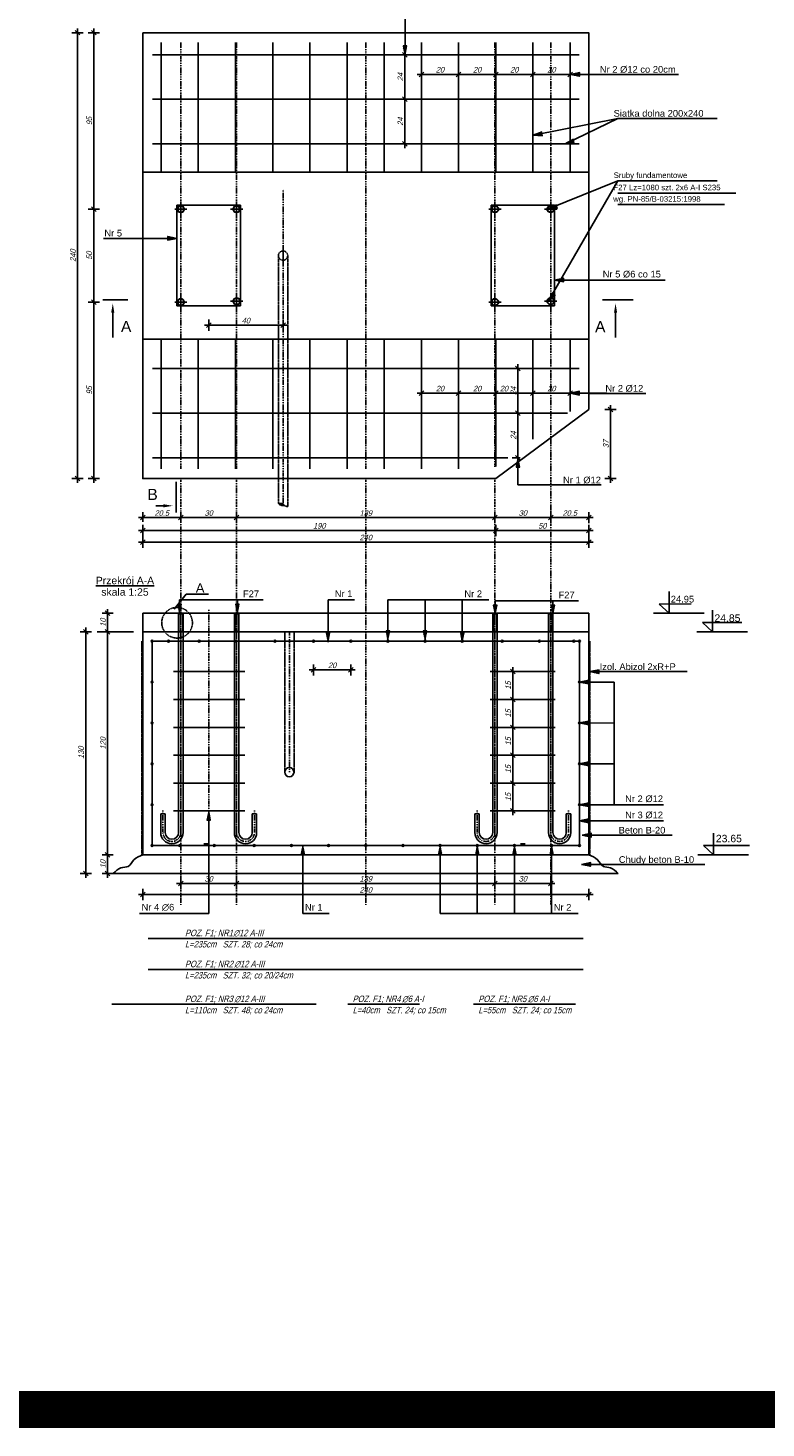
# Model space of a CAD drawing. Extents: x -2911 to 10058, y -5912 to -1002.
# Tile 15 of 43: x 7672 to 8069, y -5044 to -4290. Entities that reach past the tile are written whole.
import ezdxf
from ezdxf.enums import TextEntityAlignment as Align

# ---------------------------------------------------------------- set-up
doc = ezdxf.new("R2010")
doc.units = 0
doc.header["$LTSCALE"] = 1.125
for name, pattern in [('DASHDOT', [1, 0.5, -0.25, 0, -0.25]), ('DASHDOTX2', [2, 1, -0.5, 0, -0.5]), ('DASHED2', [0.375, 0.25, -0.125]), ('MP', [0.25, 0.15, -0.1])]:
    doc.linetypes.add(name, pattern=pattern)
doc.layers.get('0').update_dxf_attribs({"linetype": 'CONTINUOUS'})
doc.layers.get('DEFPOINTS').update_dxf_attribs({"linetype": 'CONTINUOUS'})
doc.layers.add('--GT_Teksty średnie', color=152, linetype='CONTINUOUS', lineweight=15)
doc.layers.add('wymiary', color=1, linetype='CONTINUOUS', lineweight=20)
for name, color, linetype in [('--TW_Wymiary', 1, 'CONTINUOUS'), ('_CZERWONA', 1, 'CONTINUOUS'), ('_ELSTALOWY', 2, 'CONTINUOUS'), ('_OPIS', 7, 'CONTINUOUS'), ('_OSIE', 1, 'DASHDOT'), ('_PRZERYWMALA', 12, 'DASHED2'), ('BZ_LPM', 1, 'MP'), ('BZ_PRETW', 3, 'CONTINUOUS'), ('BZ_TXS', 7, 'CONTINUOUS'), ('BZ_WYM', 1, 'CONTINUOUS'), ('cienka', 5, 'CONTINUOUS'), ('GRUBA', 6, 'CONTINUOUS'), ('OPIS', 5, 'CONTINUOUS'), ('osie', 5, 'DASHDOTX2'), ('Zarys', 7, 'CONTINUOUS')]:
    doc.layers.add(name, color=color, linetype=linetype)
doc.styles.add('BIKTC', font='arial.ttf', dxfattribs={"width": 0.8, "oblique": 15})
doc.styles.add('BIKWYM', font='arial.ttf', dxfattribs={"width": 0.8, "oblique": 15})
doc.styles.get("Standard").update_dxf_attribs({"font": 'arial.ttf'})
doc.dimstyles.new('BZ_KR_20', dxfattribs={"dimscale": 0.2, "dimtxt": 15, "dimasz": 1, "dimexe": 15, "dimexo": 0, "dimgap": 0, "dimtad": 0, "dimdec": 1, "dimrnd": 0.5, "dimzin": 9, "dimdsep": 46, "dimtxsty": 'BIKWYM', "dimblk": 'WYM-KR', "dimcen": 0, "dimdle": 20, "dimclrd": 256, "dimclre": 256, "dimclrt": 256, "dimadec": 0, "dimazin": 0, "dimtfac": 0.033333, "dimtdec": 1, "dimtmove": 0, "dimatfit": 3, "dimldrblk": 'WYM-KR', "dimfxl": 15, "dimfxlon": 1, "dimtvp": 0.8, "dimtolj": 1, "dimarcsym": 0})

# ---------------------------------------------------------------- blocks, each defined once
blk = doc.blocks.new('WYM-KR')
at = {"linetype": 'ByBlock'}
blk.add_line((11.52, 0), (-11.52, 0), dxfattribs=at)
at = {"color": 7, "linetype": 'ByBlock'}
blk.add_line((6.24, 6.24), (-6.24, -6.24), dxfattribs=at)
blk = doc.blocks.new('*X22')
at = {"color": 0}
for p, q in [((-38, -844), (-36.1, -842)), ((-37.3, -844.2), (-35, -841.8)), ((-36.6, -844.3), (-33.9, -841.6)), ((-35.9, -844.4), (-32.9, -841.4)), ((-35.2, -844.6), (-31.8, -841.2)), ((-34.5, -844.7), (-30.7, -840.9)), ((-33.8, -844.9), (-29.7, -840.7)), ((-33.1, -845), (-28.6, -840.5)), ((-32.4, -845.2), (-27.5, -840.3)), ((-31.7, -845.3), (-27.2, -840.8)), ((-31, -845.5), (-27.2, -841.7)), ((-41.6, -843.3), (-41.4, -843.1)), ((-40.9, -843.4), (-40.3, -842.9)), ((-40.2, -843.6), (-39.3, -842.7)), ((-39.5, -843.7), (-38.2, -842.5)), ((-38.8, -843.9), (-37.1, -842.2)), ((-30.3, -845.6), (-27.2, -842.5)), ((-29.6, -845.7), (-27.2, -843.4)), ((-28.9, -845.9), (-27.2, -844.2)), ((-28.2, -846), (-27.2, -845.1)), ((-27.5, -846.2), (-27.2, -845.9))]:
    blk.add_line(p, q, dxfattribs=at)
blk = doc.blocks.new('WYM-ST')
blk.add_lwpolyline([(0, 0), (-14.7, 3), (-14.7, -3)], close=True)
at = {"rotation": 180}
blk.add_blockref('*X22', (-41.9, -843.2), dxfattribs=at)
blk = doc.blocks.new('*D1163')
at = {"layer": '--TW_Wymiary', "lineweight": -2}
for p, q in [((7710.85, -4292.9), (7704.85, -4292.9)), ((7707.85, -4293.1), (7707.85, -4387.7)), ((7710.85, -4387.9), (7704.85, -4387.9))]:
    blk.add_line(p, q, dxfattribs=at)
at = {"layer": 'DEFPOINTS', "color": 0}
for p in [(7734.14, -4292.9), (7707.85, -4387.9), (7710.85, -4387.9)]:
    blk.add_point(p, dxfattribs=at)
at = {"layer": '--TW_Wymiary', "linetype": 'ByBlock', "lineweight": -2, "xscale": 0.2, "yscale": 0.2, "zscale": 0.2}
for p, rotation in [((7707.85, -4292.9), 90), ((7707.85, -4387.9), 270)]:
    blk.add_blockref('WYM-KR', p, dxfattribs=dict(at, rotation=rotation))
at = {"layer": '--TW_Wymiary', "insert": (7705.4, -4340.4), "char_height": 3, "attachment_point": 5, "rotation": 90, "style": 'BIKWYM'}
blk.add_mtext('\\A1;95', dxfattribs=at)
blk = doc.blocks.new('*D1164')
at = {"layer": '--TW_Wymiary', "lineweight": -2}
for p, q in [((7710.85, -4437.9), (7704.85, -4437.9)), ((7707.85, -4438.1), (7707.85, -4532.7)), ((7710.85, -4532.9), (7704.85, -4532.9))]:
    blk.add_line(p, q, dxfattribs=at)
at = {"layer": 'DEFPOINTS', "color": 0}
for p in [(7751.34, -4437.9), (7707.85, -4532.9), (7734.14, -4532.9)]:
    blk.add_point(p, dxfattribs=at)
at = {"layer": '--TW_Wymiary', "linetype": 'ByBlock', "lineweight": -2, "xscale": 0.2, "yscale": 0.2, "zscale": 0.2}
for p, rotation in [((7707.85, -4437.9), 90), ((7707.85, -4532.9), 270)]:
    blk.add_blockref('WYM-KR', p, dxfattribs=dict(at, rotation=rotation))
at = {"layer": '--TW_Wymiary', "insert": (7705.4, -4485.4), "char_height": 3, "attachment_point": 5, "rotation": 90, "style": 'BIKWYM'}
blk.add_mtext('\\A1;95', dxfattribs=at)
blk = doc.blocks.new('*D1165')
at = {"layer": '--TW_Wymiary', "lineweight": -2}
for p, q in [((7702.09, -4292.9), (7696.09, -4292.9)), ((7699.09, -4532.7), (7699.09, -4293.1)), ((7702.09, -4532.9), (7696.09, -4532.9))]:
    blk.add_line(p, q, dxfattribs=at)
at = {"layer": 'DEFPOINTS', "color": 0}
for p in [(7699.09, -4292.9), (7734.14, -4292.9), (7734.14, -4532.9)]:
    blk.add_point(p, dxfattribs=at)
at = {"layer": '--TW_Wymiary', "linetype": 'ByBlock', "lineweight": -2, "xscale": 0.2, "yscale": 0.2, "zscale": 0.2}
for p, rotation in [((7699.09, -4292.9), 90), ((7699.09, -4532.9), 270)]:
    blk.add_blockref('WYM-KR', p, dxfattribs=dict(at, rotation=rotation))
at = {"layer": '--TW_Wymiary', "insert": (7696.64, -4412.9), "char_height": 3, "attachment_point": 5, "rotation": 90, "style": 'BIKWYM'}
blk.add_mtext('\\A1;240', dxfattribs=at)
blk = doc.blocks.new('*D1166')
at = {"layer": '--TW_Wymiary', "lineweight": -2}
for p, q in [((7734.14, -4556.12), (7734.14, -4550.92)), ((7754.64, -4556.12), (7754.64, -4550.92)), ((7734.34, -4553.92), (7754.44, -4553.92))]:
    blk.add_line(p, q, dxfattribs=at)
at = {"layer": 'DEFPOINTS', "color": 0}
for p in [(7734.14, -4556.12), (7754.64, -4553.92), (7754.64, -4556.12)]:
    blk.add_point(p, dxfattribs=at)
at = {"layer": '--TW_Wymiary', "linetype": 'ByBlock', "lineweight": -2, "xscale": 0.2, "yscale": 0.2, "zscale": 0.2, "rotation": 180}
blk.add_blockref('WYM-KR', (7734.14, -4553.92), dxfattribs=at)
at = {"layer": '--TW_Wymiary', "linetype": 'ByBlock', "lineweight": -2, "xscale": 0.2, "yscale": 0.2, "zscale": 0.2}
blk.add_blockref('WYM-KR', (7754.64, -4553.92), dxfattribs=at)
at = {"layer": '--TW_Wymiary', "insert": (7744.39, -4551.47), "char_height": 3, "attachment_point": 5, "style": 'BIKWYM'}
blk.add_mtext('\\A1;20.5', dxfattribs=at)
blk = doc.blocks.new('*D1167')
at = {"layer": '--TW_Wymiary', "lineweight": -2}
for p, q in [((7953.64, -4550.92), (7953.64, -4556.92)), ((7974.14, -4550.92), (7974.14, -4556.92)), ((7953.84, -4553.92), (7973.94, -4553.92))]:
    blk.add_line(p, q, dxfattribs=at)
at = {"layer": 'DEFPOINTS', "color": 0}
for p in [(7953.64, -4548.51), (7974.14, -4548.51), (7974.14, -4553.92)]:
    blk.add_point(p, dxfattribs=at)
at = {"layer": '--TW_Wymiary', "linetype": 'ByBlock', "lineweight": -2, "xscale": 0.2, "yscale": 0.2, "zscale": 0.2, "rotation": 180}
blk.add_blockref('WYM-KR', (7953.64, -4553.92), dxfattribs=at)
at = {"layer": '--TW_Wymiary', "linetype": 'ByBlock', "lineweight": -2, "xscale": 0.2, "yscale": 0.2, "zscale": 0.2}
blk.add_blockref('WYM-KR', (7974.14, -4553.92), dxfattribs=at)
at = {"layer": '--TW_Wymiary', "insert": (7963.89, -4551.47), "char_height": 3, "attachment_point": 5, "style": 'BIKWYM'}
blk.add_mtext('\\A1;20.5', dxfattribs=at)
blk = doc.blocks.new('*D1168')
at = {"layer": '--TW_Wymiary', "lineweight": -2}
for p, q in [((7734.14, -4557.83), (7734.14, -4563.83)), ((7924.16, -4557.83), (7924.16, -4563.83)), ((7734.34, -4560.83), (7923.96, -4560.83))]:
    blk.add_line(p, q, dxfattribs=at)
at = {"layer": 'DEFPOINTS', "color": 0}
for p in [(7734.14, -4532.9), (7924.16, -4532.9), (7924.16, -4560.83)]:
    blk.add_point(p, dxfattribs=at)
at = {"layer": '--TW_Wymiary', "linetype": 'ByBlock', "lineweight": -2, "xscale": 0.2, "yscale": 0.2, "zscale": 0.2, "rotation": 180}
blk.add_blockref('WYM-KR', (7734.14, -4560.83), dxfattribs=at)
at = {"layer": '--TW_Wymiary', "linetype": 'ByBlock', "lineweight": -2, "xscale": 0.2, "yscale": 0.2, "zscale": 0.2}
blk.add_blockref('WYM-KR', (7924.16, -4560.83), dxfattribs=at)
at = {"layer": '--TW_Wymiary', "insert": (7829.15, -4558.38), "char_height": 3, "attachment_point": 5, "style": 'BIKWYM'}
blk.add_mtext('\\A1;190', dxfattribs=at)
blk = doc.blocks.new('*D1169')
at = {"layer": '--TW_Wymiary', "lineweight": -2}
for p, q in [((7924.16, -4557.83), (7924.16, -4563.83)), ((7974.14, -4557.83), (7974.14, -4563.83)), ((7924.36, -4560.83), (7973.94, -4560.83))]:
    blk.add_line(p, q, dxfattribs=at)
at = {"layer": 'DEFPOINTS', "color": 0}
for p in [(7924.16, -4532.9), (7974.14, -4532.9), (7974.14, -4560.83)]:
    blk.add_point(p, dxfattribs=at)
at = {"layer": '--TW_Wymiary', "linetype": 'ByBlock', "lineweight": -2, "xscale": 0.2, "yscale": 0.2, "zscale": 0.2, "rotation": 180}
blk.add_blockref('WYM-KR', (7924.16, -4560.83), dxfattribs=at)
at = {"layer": '--TW_Wymiary', "linetype": 'ByBlock', "lineweight": -2, "xscale": 0.2, "yscale": 0.2, "zscale": 0.2}
blk.add_blockref('WYM-KR', (7974.14, -4560.83), dxfattribs=at)
at = {"layer": '--TW_Wymiary', "insert": (7949.15, -4558.38), "char_height": 3, "attachment_point": 5, "style": 'BIKWYM'}
blk.add_mtext('\\A1;50', dxfattribs=at)
blk = doc.blocks.new('*D1170')
at = {"layer": '--TW_Wymiary', "lineweight": -2}
for p, q in [((7734.14, -4564.11), (7734.14, -4570.11)), ((7974.14, -4564.11), (7974.14, -4570.11)), ((7973.94, -4567.11), (7734.34, -4567.11))]:
    blk.add_line(p, q, dxfattribs=at)
at = {"layer": 'DEFPOINTS', "color": 0}
for p in [(7734.14, -4554.62), (7974.14, -4554.62), (7734.14, -4567.11)]:
    blk.add_point(p, dxfattribs=at)
at = {"layer": '--TW_Wymiary', "linetype": 'ByBlock', "lineweight": -2, "xscale": 0.2, "yscale": 0.2, "zscale": 0.2, "rotation": 180}
blk.add_blockref('WYM-KR', (7734.14, -4567.11), dxfattribs=at)
at = {"layer": '--TW_Wymiary', "linetype": 'ByBlock', "lineweight": -2, "xscale": 0.2, "yscale": 0.2, "zscale": 0.2}
blk.add_blockref('WYM-KR', (7974.14, -4567.11), dxfattribs=at)
at = {"layer": '--TW_Wymiary', "insert": (7854.14, -4564.66), "char_height": 3, "attachment_point": 5, "style": 'BIKWYM'}
blk.add_mtext('\\A1;240', dxfattribs=at)
blk = doc.blocks.new('*D1171')
at = {"layer": '--TW_Wymiary', "lineweight": -2}
for p, q in [((7982.84, -4495.71), (7988.84, -4495.71)), ((7985.84, -4532.7), (7985.84, -4495.91)), ((7982.84, -4532.9), (7988.84, -4532.9))]:
    blk.add_line(p, q, dxfattribs=at)
at = {"layer": 'DEFPOINTS', "color": 0}
for p in [(7974.14, -4495.71), (7985.84, -4495.71), (7924.16, -4532.9)]:
    blk.add_point(p, dxfattribs=at)
at = {"layer": '--TW_Wymiary', "linetype": 'ByBlock', "lineweight": -2, "xscale": 0.2, "yscale": 0.2, "zscale": 0.2}
for p, rotation in [((7985.84, -4495.71), 90), ((7985.84, -4532.9), 270)]:
    blk.add_blockref('WYM-KR', p, dxfattribs=dict(at, rotation=rotation))
at = {"layer": '--TW_Wymiary', "insert": (7983.39, -4514.3), "char_height": 3, "attachment_point": 5, "rotation": 90, "style": 'BIKWYM'}
blk.add_mtext('\\A1;37', dxfattribs=at)
blk = doc.blocks.new('*D1173')
at = {"layer": '--TW_Wymiary', "lineweight": -2}
for p, q in [((7734.14, -4753.78), (7734.14, -4759.78)), ((7974.14, -4753.78), (7974.14, -4759.78)), ((7734.34, -4756.78), (7973.94, -4756.78))]:
    blk.add_line(p, q, dxfattribs=at)
at = {"layer": 'DEFPOINTS', "color": 0}
for p in [(7734.14, -4735.42), (7974.14, -4735.42), (7974.14, -4756.78)]:
    blk.add_point(p, dxfattribs=at)
at = {"layer": '--TW_Wymiary', "linetype": 'ByBlock', "lineweight": -2, "xscale": 0.2, "yscale": 0.2, "zscale": 0.2, "rotation": 180}
blk.add_blockref('WYM-KR', (7734.14, -4756.78), dxfattribs=at)
at = {"layer": '--TW_Wymiary', "linetype": 'ByBlock', "lineweight": -2, "xscale": 0.2, "yscale": 0.2, "zscale": 0.2}
blk.add_blockref('WYM-KR', (7974.14, -4756.78), dxfattribs=at)
at = {"layer": '--TW_Wymiary', "insert": (7854.14, -4754.33), "char_height": 3, "attachment_point": 5, "style": 'BIKWYM'}
blk.add_mtext('\\A1;240', dxfattribs=at)

msp = doc.modelspace()

# ---------------------------------------------------------------- linework, layer by layer
at = {"layer": '--GT_Teksty średnie'}
msp.add_line((8588.53, -5033.91), (7285.37, -5033.91), dxfattribs=at)
at = {"layer": '--GT_Teksty średnie', "const_width": 20}
msp.add_lwpolyline([(7285.37, -5033.91), (8588.53, -5033.91), (8588.53, -3969.07), (7285.37, -3969.07)], close=True, dxfattribs=at)
at = {"layer": '_CZERWONA', "color": 8, "linetype": 'ByBlock', "lineweight": -3}
for p, q in [((7754.64, -4384.6), (7754.64, -4391.2)), ((7784.64, -4384.6), (7784.64, -4391.2)), ((7923.64, -4384.6), (7923.64, -4391.2)), ((7953.64, -4384.6), (7953.64, -4391.2)), ((7757.94, -4387.9), (7751.34, -4387.9)), ((7787.94, -4387.9), (7781.34, -4387.9)), ((7926.94, -4387.9), (7920.34, -4387.9)), ((7956.94, -4387.9), (7950.34, -4387.9)), ((7757.94, -4437.9), (7751.34, -4437.9)), ((7754.64, -4434.6), (7754.64, -4441.2)), ((7787.97, -4437.47), (7781.37, -4437.47)), ((7784.67, -4434.17), (7784.67, -4440.77)), ((7926.94, -4437.9), (7920.34, -4437.9)), ((7923.64, -4434.6), (7923.64, -4441.2)), ((7956.97, -4437.47), (7950.37, -4437.47)), ((7953.67, -4434.17), (7953.67, -4440.77))]:
    msp.add_line(p, q, dxfattribs=at)
at = {"layer": '_ELSTALOWY', "linetype": 'ByBlock', "lineweight": 30}
for centre in [(7754.64, -4387.9), (7784.64, -4387.9), (7923.64, -4387.9), (7953.64, -4387.9), (7754.64, -4437.9), (7784.67, -4437.47), (7923.64, -4437.9), (7953.67, -4437.47)]:
    msp.add_circle(centre, 1.8, dxfattribs=at)
at = {"layer": '_OSIE', "lineweight": -3}
for p, q in [((7754.64, -4298.11), (7754.64, -4527.69)), ((7784.64, -4298.11), (7784.64, -4527.69)), ((7854.14, -4298.11), (7854.14, -4527.69)), ((7923.64, -4298.11), (7923.64, -4526.79)), ((7953.64, -4298.11), (7953.64, -4762.17)), ((7809.63, -4547.43), (7809.63, -4377.23)), ((7754.64, -4532.9), (7754.64, -4762.32)), ((7784.64, -4532.9), (7784.64, -4762.32)), ((7854.14, -4532.9), (7854.14, -4762.32)), ((7923.64, -4532.9), (7923.64, -4762.17)), ((7754.64, -4603.54), (7754.64, -4723.42)), ((7769.64, -4603.54), (7769.64, -4729.42)), ((7784.64, -4603.54), (7784.64, -4723.42)), ((7923.64, -4603.54), (7923.64, -4723.42)), ((7953.64, -4603.54), (7953.64, -4723.42)), ((7813.04, -4690.92), (7813.04, -4615.42)), ((7745.04, -4711.53), (7745.04, -4723.42)), ((7794.24, -4711.53), (7794.24, -4723.42)), ((7914.04, -4711.53), (7914.04, -4723.42)), ((7963.24, -4711.53), (7963.24, -4723.42))]:
    msp.add_line(p, q, dxfattribs=at)
for centre, start, end in [((7749.84, -4723.42), 180, 270), ((7749.84, -4723.42), 270, 0), ((7789.44, -4723.42), 180, 270), ((7789.44, -4723.42), 270, 360), ((7918.84, -4723.42), 180, 270), ((7918.84, -4723.42), 270, 0), ((7958.44, -4723.42), 180, 270), ((7958.44, -4723.42), 270, 360)]:
    msp.add_arc(centre, 4.8, start, end, dxfattribs=at)
at = {"layer": '_PRZERYWMALA', "color": 1, "lineweight": -3}
for p, q in [((7734.14, -4367.9), (7974.14, -4367.9)), ((7734.14, -4457.9), (7974.14, -4457.9))]:
    msp.add_line(p, q, dxfattribs=at)
at = {"layer": 'BZ_LPM'}
for p, q in [((7807.13, -4546.34), (7807.13, -4412.9)), ((7812.13, -4546.34), (7812.13, -4412.9)), ((7810.54, -4690.92), (7810.54, -4615.42)), ((7815.54, -4690.92), (7815.54, -4615.42)), ((7733.64, -4620.42), (7733.64, -4735.42)), ((7974.64, -4620.42), (7974.64, -4735.42))]:
    msp.add_line(p, q, dxfattribs=at)
for centre, radius in [((7809.63, -4412.9), 2.5), ((7752.63, -4610.5), 8.26)]:
    msp.add_circle(centre, radius, dxfattribs=at)
at = {"layer": 'BZ_PRETW'}
for p, q in [((7744.06, -4367.9), (7744.06, -4298.11)), ((7764.06, -4367.9), (7764.06, -4298.11)), ((7784.06, -4367.9), (7784.06, -4298.11)), ((7804.06, -4367.9), (7804.06, -4298.11)), ((7824.06, -4367.9), (7824.06, -4298.11)), ((7844.06, -4367.9), (7844.06, -4298.11)), ((7864.06, -4367.9), (7864.06, -4298.11)), ((7884.06, -4367.9), (7884.06, -4298.11)), ((7904.06, -4367.9), (7904.06, -4298.11)), ((7924.06, -4367.9), (7924.06, -4298.11)), ((7944.06, -4367.9), (7944.06, -4298.11)), ((7964.06, -4367.9), (7964.06, -4298.11)), ((7739.35, -4304.75), (7968.93, -4304.75)), ((7739.35, -4328.75), (7968.93, -4328.75)), ((7739.35, -4352.75), (7968.93, -4352.75)), ((7744.06, -4527.69), (7744.06, -4457.9)), ((7764.06, -4527.69), (7764.06, -4457.9)), ((7784.06, -4527.69), (7784.06, -4457.9)), ((7804.06, -4527.69), (7804.06, -4457.9)), ((7824.06, -4527.69), (7824.06, -4457.9)), ((7844.06, -4527.69), (7844.06, -4457.9)), ((7864.06, -4527.69), (7864.06, -4457.9)), ((7884.06, -4527.69), (7884.06, -4457.9)), ((7904.06, -4527.69), (7904.06, -4457.9)), ((7924.06, -4526.48), (7924.06, -4457.9)), ((7944.06, -4511.6), (7944.06, -4457.9)), ((7964.06, -4496.72), (7964.06, -4457.9)), ((7739.35, -4473.69), (7968.93, -4473.69)), ((7739.35, -4497.69), (7962.75, -4497.69)), ((7739.35, -4521.69), (7930.5, -4521.69)), ((7739.14, -4620.42), (7739.14, -4730.42)), ((7739.14, -4620.42), (7969.14, -4620.42)), ((7969.14, -4620.42), (7969.14, -4730.42)), ((7739.14, -4730.42), (7969.14, -4730.42)), ((7766.96, -4729.42), (7769.36, -4729.42)), ((7937.43, -4729.42), (7939.83, -4729.42)), ((7737.14, -4780.36), (7971.14, -4780.36)), ((7737.14, -4797.06), (7971.14, -4797.06)), ((7827.44, -4815.82), (7717.44, -4815.82))]:
    msp.add_line(p, q, dxfattribs=at)
for centre in [(7739.14, -4620.42), (7739.14, -4620.42), (7739.14, -4620.42), (7748.06, -4620.42), (7764.56, -4620.42), (7784.03, -4620.42), (7805.29, -4620.42), (7826.06, -4620.42), (7846.06, -4620.42), (7866.06, -4620.42), (7886.06, -4620.42), (7906.06, -4620.42), (7906.06, -4620.42), (7927.56, -4620.42), (7927.56, -4620.42), (7947.56, -4620.42), (7947.56, -4620.42), (7966.06, -4620.42), (7966.06, -4620.42), (7969.14, -4620.42), (7969.14, -4620.42), (7739.14, -4642.42), (7969.14, -4642.42), (7739.14, -4664.42), (7969.14, -4664.42), (7739.14, -4686.42), (7969.14, -4686.42), (7739.14, -4708.42), (7969.14, -4708.42), (7739.14, -4730.42), (7739.14, -4730.42), (7754.13, -4730.42), (7772.64, -4730.42), (7794.13, -4730.42), (7814.14, -4730.42), (7834.14, -4730.42), (7854.14, -4730.42), (7874.14, -4730.42), (7894.14, -4730.42), (7914.14, -4730.42), (7934.14, -4730.42), (7954.14, -4730.42), (7969.14, -4730.42)]:
    msp.add_circle(centre, 0.5, dxfattribs=at)
at = {"layer": 'BZ_WYM'}
for p, q in [((7877.98, -4304.75), (7872.16, -4304.75)), ((7877.98, -4304.75), (7872.16, -4304.75)), ((7875.16, -4305.22), (7875.16, -4304.55)), ((7875.16, -4304.95), (7875.16, -4328.55)), ((7884.06, -4315.33), (7884.06, -4312.33)), ((7903.86, -4315.33), (7884.26, -4315.33)), ((7904.06, -4315.33), (7904.06, -4312.33)), ((7904.06, -4315.33), (7904.06, -4312.33)), ((7923.86, -4315.33), (7904.26, -4315.33)), ((7924.06, -4315.33), (7924.06, -4312.33)), ((7924.06, -4315.33), (7924.06, -4312.33)), ((7943.86, -4315.33), (7924.26, -4315.33)), ((7944.06, -4317.71), (7944.06, -4312.33)), ((7944.06, -4317.71), (7944.06, -4312.33)), ((7963.86, -4315.33), (7944.26, -4315.33)), ((7964.06, -4317.71), (7964.06, -4312.33)), ((7964.06, -4317.71), (7964.06, -4312.33)), ((7983.86, -4315.33), (7964.26, -4315.33)), ((7875.16, -4328.75), (7872.16, -4328.75)), ((7877.98, -4328.75), (7872.16, -4328.75)), ((7875.16, -4328.95), (7875.16, -4352.55)), ((7875.16, -4352.75), (7872.16, -4352.75)), ((7707.85, -4388.1), (7707.85, -4437.7)), ((7769.64, -4447.33), (7769.64, -4453.33)), ((7769.84, -4450.33), (7809.43, -4450.33)), ((7809.63, -4447.33), (7809.63, -4453.33)), ((7935.99, -4473.69), (7932.99, -4473.69)), ((7935.99, -4497.49), (7935.99, -4473.89)), ((7884.06, -4486.94), (7884.06, -4483.94)), ((7903.86, -4486.94), (7884.26, -4486.94)), ((7904.06, -4486.94), (7904.06, -4483.94)), ((7904.06, -4486.94), (7904.06, -4483.94)), ((7923.86, -4486.94), (7904.26, -4486.94)), ((7924.06, -4486.94), (7924.06, -4483.94)), ((7924.06, -4486.94), (7924.06, -4483.94)), ((7943.86, -4486.94), (7924.26, -4486.94)), ((7944.06, -4489.32), (7944.06, -4483.94)), ((7944.06, -4489.32), (7944.06, -4483.94)), ((7963.86, -4486.94), (7944.26, -4486.94)), ((7964.06, -4489.32), (7964.06, -4483.94)), ((7964.06, -4489.32), (7964.06, -4483.94)), ((7983.86, -4486.94), (7964.26, -4486.94)), ((7937.18, -4497.69), (7932.99, -4497.69)), ((7937.18, -4497.69), (7932.99, -4497.69)), ((7935.99, -4521.49), (7935.99, -4497.89)), ((7937.18, -4521.69), (7932.99, -4521.69)), ((7784.64, -4550.92), (7784.64, -4556.92)), ((7784.64, -4550.92), (7784.64, -4556.92)), ((7923.64, -4550.92), (7923.64, -4556.92)), ((7923.64, -4550.92), (7923.64, -4556.92)), ((7754.84, -4553.92), (7784.44, -4553.92)), ((7784.84, -4553.92), (7923.44, -4553.92)), ((7923.84, -4553.92), (7953.44, -4553.92)), ((7718.26, -4605.42), (7712.26, -4605.42)), ((7715.26, -4605.62), (7715.26, -4615.22)), ((7706.51, -4615.42), (7700.51, -4615.42)), ((7703.51, -4615.62), (7703.51, -4745.22)), ((7718.26, -4615.42), (7712.26, -4615.42)), ((7718.26, -4615.42), (7712.26, -4615.42)), ((7715.26, -4615.62), (7715.26, -4735.22)), ((7826.06, -4632.89), (7826.06, -4638.89)), ((7846.06, -4632.89), (7846.06, -4638.89)), ((7826.26, -4635.89), (7845.86, -4635.89)), ((7933.22, -4636.79), (7930.22, -4636.79)), ((7933.22, -4651.59), (7933.22, -4636.99)), ((7933.22, -4651.79), (7930.22, -4651.79)), ((7933.22, -4651.79), (7930.22, -4651.79)), ((7933.22, -4666.59), (7933.22, -4651.99)), ((7933.22, -4666.79), (7930.22, -4666.79)), ((7933.22, -4666.79), (7930.22, -4666.79)), ((7933.22, -4681.59), (7933.22, -4666.99)), ((7933.22, -4681.79), (7930.22, -4681.79)), ((7933.22, -4681.79), (7936.22, -4681.79)), ((7933.22, -4696.59), (7933.22, -4681.99)), ((7932.9, -4696.79), (7936.22, -4696.79)), ((7932.9, -4696.79), (7936.22, -4696.79)), ((7933.22, -4711.59), (7933.22, -4696.99)), ((7932.9, -4711.79), (7936.22, -4711.79)), ((7712.26, -4735.42), (7718.26, -4735.42)), ((7712.26, -4735.42), (7718.26, -4735.42)), ((7715.26, -4735.62), (7715.26, -4745.22)), ((7706.51, -4745.42), (7700.51, -4745.42)), ((7712.26, -4745.42), (7718.26, -4745.42)), ((7734.14, -4753.78), (7734.14, -4759.78)), ((7754.64, -4753.77), (7754.64, -4747.77)), ((7784.44, -4750.77), (7754.84, -4750.77)), ((7784.64, -4750.93), (7784.64, -4747.77)), ((7784.64, -4753.77), (7784.64, -4747.77)), ((7784.84, -4750.77), (7923.44, -4750.77)), ((7923.64, -4750.93), (7923.64, -4747.77)), ((7923.64, -4753.77), (7923.64, -4747.77)), ((7953.44, -4750.77), (7923.84, -4750.77)), ((7953.64, -4753.77), (7953.64, -4747.77)), ((7974.14, -4753.78), (7974.14, -4759.78)), ((7973.94, -4756.78), (7734.34, -4756.78))]:
    msp.add_line(p, q, dxfattribs=at)
at = {"layer": 'cienka', "lineweight": -3}
for p, q in [((7718.02, -4443.58), (7718.02, -4456.89)), ((7988.54, -4443.58), (7988.54, -4456.89)), ((7747.82, -4547.56), (7741.17, -4547.56)), ((7750.99, -4603.1), (7757.5, -4595.16))]:
    msp.add_line(p, q, dxfattribs=at)
at = {"layer": 'cienka', "lineweight": -3, "ltscale": 25}
for p, q in [((7753.64, -4605.42), (7753.64, -4615.22)), ((7755.64, -4605.42), (7755.64, -4615.22)), ((7783.64, -4605.42), (7783.64, -4615.22)), ((7785.64, -4605.42), (7785.64, -4615.22)), ((7922.64, -4605.42), (7922.64, -4615.22)), ((7924.64, -4605.42), (7924.64, -4615.22)), ((7952.64, -4605.42), (7952.64, -4615.22)), ((7954.64, -4605.42), (7954.64, -4615.22))]:
    msp.add_line(p, q, dxfattribs=at)
for points, knots in [([(7812.13, -4547.9), (7811.83, -4547.89), (7810.53, -4547.67), (7809.51, -4546.3), (7807.88, -4546.2), (7807.13, -4546.34)], [17.594347, 17.594347, 17.594347, 17.594347, 24.813702, 48.389869, 69.144035, 69.144035, 69.144035, 69.144035]), ([(7810.49, -4547.38), (7809.64, -4547.48), (7808.18, -4547.32), (7807.64, -4546.69), (7807.13, -4546.34)], [35.223139, 35.223139, 35.223139, 35.223139, 45.676761, 60.427802, 60.427802, 60.427802, 60.427802]), ([(7734.14, -4735.42), (7732.42, -4735.97), (7729.2, -4737.36), (7726.94, -4742.42), (7722.24, -4741.68), (7719.56, -4744.19), (7718.27, -4745.42)], [0, 0, 0, 0, 54.204693, 101.28163, 141.167093, 183.203098, 183.203098, 183.203098, 183.203098]), ([(7974.14, -4735.42), (7975.86, -4735.97), (7979.08, -4737.36), (7981.35, -4742.42), (7986.04, -4741.68), (7988.73, -4744.19), (7990.01, -4745.42)], [0, 0, 0, 0, 54.204693, 101.28163, 141.167093, 183.203098, 183.203098, 183.203098, 183.203098])]:
    msp.add_open_spline(points, degree=3, knots=knots, dxfattribs=at)
at = {"layer": 'cienka', "lineweight": -3}
for points in [[(7718.85, -4443.58), (7718.02, -4438.58), (7717.18, -4443.58)], [(7989.37, -4443.58), (7988.54, -4438.58), (7987.7, -4443.58)], [(7745.32, -4546.73), (7750.32, -4547.56), (7745.32, -4548.39)]]:
    msp.add_solid(points, dxfattribs=at)
at = {"layer": 'GRUBA', "lineweight": -3}
for p, q in [((7712.61, -4436.75), (7726.12, -4436.75)), ((7998.06, -4436.75), (7981.56, -4436.75)), ((7752.15, -4534.73), (7752.15, -4551.23)), ((7769.46, -4595.16), (7757.5, -4595.16))]:
    msp.add_line(p, q, dxfattribs=at)
at = {"layer": 'osie', "lineweight": -3, "ltscale": 25}
msp.add_line((7809.63, -4407.92), (7809.63, -4417.88), dxfattribs=at)
at = {"layer": 'wymiary', "lineweight": -3, "ltscale": 25}
for p, q in [((7875.26, -4304.59), (7875.31, -4282.07)), ((7974.48, -4315.33), (7989.83, -4315.33)), ((7989.83, -4315.33), (8022.43, -4315.33)), ((7944.4, -4348.04), (7989.83, -4339.07)), ((7961.52, -4352.65), (7989.83, -4339.07)), ((7989.83, -4339.07), (8043.24, -4339.07)), ((7952.39, -4437.21), (7989.83, -4372.67)), ((7952.47, -4387.8), (7989.83, -4372.67)), ((7989.83, -4372.67), (8043.24, -4372.67)), ((7989.83, -4379.27), (8053.27, -4379.27)), ((7989.83, -4385.46), (8047.23, -4385.46)), ((7752.21, -4403.61), (7713, -4403.61)), ((7956.07, -4426.04), (8015.17, -4426.08)), ((7974.48, -4487.02), (7991.18, -4487.02)), ((7991.18, -4487.02), (8004.81, -4487.02)), ((7936, -4522.04), (7935.99, -4536.35)), ((7935.99, -4536.35), (7980.86, -4536.35)), ((8017.4, -4605.42), (8017.4, -4593.72)), ((7753.98, -4605.08), (7753.98, -4598.18)), ((7786.53, -4598.18), (7753.98, -4598.18)), ((7798.86, -4598.18), (7784.63, -4598.18)), ((7785.09, -4605.08), (7785.09, -4598.18)), ((7848.09, -4598.18), (7833.86, -4598.18)), ((7833.86, -4620.58), (7833.86, -4598.18)), ((7866.06, -4619.58), (7866.06, -4598.18)), ((7886.06, -4598.18), (7866.06, -4598.18)), ((7906.06, -4598.18), (7886.06, -4598.18)), ((7886.06, -4619.58), (7886.06, -4598.18)), ((7920.29, -4598.18), (7906.06, -4598.18)), ((7906.06, -4620.58), (7906.06, -4598.18)), ((7923.76, -4605.68), (7923.76, -4598.78)), ((7956.31, -4598.78), (7923.76, -4598.78)), ((7968.65, -4598.78), (7954.41, -4598.78)), ((7954.88, -4605.68), (7954.88, -4598.78)), ((8011.95, -4600.42), (8029.27, -4600.4)), ((8011.95, -4600.42), (8017.4, -4605.42)), ((8040.76, -4615.42), (8040.76, -4603.72)), ((8008.88, -4605.42), (8036.15, -4605.42)), ((8035.31, -4610.42), (8056.51, -4610.4)), ((8035.31, -4610.42), (8040.76, -4615.42)), ((8032.25, -4615.42), (8059.52, -4615.42)), ((7974.98, -4636.82), (8027.08, -4636.8)), ((7969.48, -4642.42), (7987.76, -4642.44)), ((7987.76, -4642.44), (7987.76, -4708.44)), ((7969.48, -4664.42), (7987.76, -4664.5)), ((7969.48, -4686.42), (7987.76, -4686.5)), ((7969.48, -4708.42), (8014.38, -4708.45)), ((7769.64, -4712.13), (7769.64, -4766.97)), ((7969.48, -4717.11), (8014.38, -4717.14)), ((8041.26, -4735.42), (8041.26, -4723.72)), ((7820.28, -4730.76), (7820.28, -4766.97)), ((7894.14, -4730.76), (7894.14, -4766.97)), ((7914.14, -4730.76), (7914.14, -4766.97)), ((7934.14, -4730.76), (7934.14, -4766.97)), ((7954.14, -4730.76), (7954.14, -4766.97)), ((7970.88, -4724.81), (8019.02, -4724.89)), ((8035.81, -4730.42), (8060.56, -4730.4)), ((8035.81, -4730.42), (8041.26, -4735.42)), ((8032.75, -4735.42), (8060.02, -4735.42)), ((7970.53, -4740.56), (8036.59, -4740.64)), ((7769.64, -4766.92), (7732.37, -4766.92)), ((7834.51, -4766.97), (7820.28, -4766.97)), ((7914.14, -4766.97), (7894.14, -4766.97)), ((7934.14, -4766.97), (7914.14, -4766.97)), ((7954.14, -4766.97), (7934.14, -4766.97)), ((7968.37, -4766.97), (7954.14, -4766.97))]:
    msp.add_line(p, q, dxfattribs=at)
at = {"layer": 'Zarys', "color": 2, "lineweight": -3, "ltscale": 25}
for p, q in [((7786.73, -4385.68), (7752.55, -4385.68)), ((7752.55, -4385.68), (7752.55, -4439.95)), ((7786.73, -4439.95), (7786.73, -4385.68)), ((7955.73, -4385.68), (7921.55, -4385.68)), ((7921.55, -4385.68), (7921.55, -4439.95)), ((7955.73, -4439.95), (7955.73, -4385.68)), ((7752.55, -4439.95), (7786.73, -4439.95)), ((7921.55, -4439.95), (7955.73, -4439.95)), ((7750.62, -4636.79), (7789.1, -4636.79)), ((7956.12, -4636.79), (7921.16, -4636.79)), ((7750.62, -4651.79), (7789.1, -4651.79)), ((7956.12, -4651.79), (7921.16, -4651.79)), ((7750.62, -4666.79), (7789.1, -4666.79)), ((7956.12, -4666.79), (7921.16, -4666.79)), ((7750.62, -4681.79), (7789.1, -4681.79)), ((7956.12, -4681.79), (7921.16, -4681.79)), ((7750.62, -4696.79), (7789.1, -4696.79)), ((7956.12, -4696.79), (7921.16, -4696.79)), ((7750.62, -4711.79), (7789.1, -4711.79)), ((7956.12, -4711.79), (7921.16, -4711.79)), ((7844.58, -4815.82), (7883.06, -4815.82)), ((7912.05, -4815.82), (7967.01, -4815.82))]:
    msp.add_line(p, q, dxfattribs=at)
at = {"layer": 'Zarys', "lineweight": -3, "ltscale": 25}
for p, q in [((7807.13, -4546.34), (7807.13, -4546.34)), ((7812.13, -4547.9), (7812.13, -4546.34)), ((7734.14, -4605.42), (7974.14, -4605.42)), ((7734.14, -4605.42), (7734.14, -4735.42)), ((7753.44, -4605.62), (7753.64, -4605.42)), ((7753.44, -4605.62), (7753.44, -4723.42)), ((7753.44, -4605.62), (7755.84, -4605.62)), ((7755.64, -4605.42), (7755.84, -4605.62)), ((7755.84, -4605.62), (7755.84, -4723.42)), ((7783.64, -4605.42), (7783.44, -4605.62)), ((7783.44, -4605.62), (7783.44, -4723.42)), ((7785.84, -4605.62), (7783.44, -4605.62)), ((7785.84, -4605.62), (7785.64, -4605.42)), ((7785.84, -4605.62), (7785.84, -4723.42)), ((7922.44, -4605.62), (7922.64, -4605.42)), ((7922.44, -4605.62), (7924.84, -4605.62)), ((7922.44, -4605.62), (7922.44, -4723.42)), ((7924.64, -4605.42), (7924.84, -4605.62)), ((7924.84, -4605.62), (7924.84, -4723.42)), ((7952.64, -4605.42), (7952.44, -4605.62)), ((7954.84, -4605.62), (7952.44, -4605.62)), ((7952.44, -4605.62), (7952.44, -4723.42)), ((7954.84, -4605.62), (7954.64, -4605.42)), ((7954.84, -4605.62), (7954.84, -4723.42)), ((7974.14, -4605.42), (7974.14, -4735.42)), ((7709.58, -4615.42), (7729.14, -4615.42)), ((7734.14, -4615.42), (7974.14, -4615.42)), ((7753.64, -4615.22), (7753.44, -4615.42)), ((7753.64, -4615.22), (7755.64, -4615.22)), ((7755.64, -4615.22), (7755.84, -4615.42)), ((7783.64, -4615.22), (7783.44, -4615.42)), ((7785.64, -4615.22), (7783.64, -4615.22)), ((7785.64, -4615.22), (7785.84, -4615.42)), ((7922.64, -4615.22), (7922.44, -4615.42)), ((7922.64, -4615.22), (7924.64, -4615.22)), ((7924.64, -4615.22), (7924.84, -4615.42)), ((7952.64, -4615.22), (7952.44, -4615.42)), ((7954.64, -4615.22), (7952.64, -4615.22)), ((7954.64, -4615.22), (7954.84, -4615.42)), ((7743.84, -4713.42), (7743.84, -4723.42)), ((7743.84, -4713.42), (7746.24, -4713.42)), ((7746.24, -4713.42), (7746.24, -4723.42)), ((7795.44, -4713.42), (7793.04, -4713.42)), ((7793.04, -4713.42), (7793.04, -4723.42)), ((7795.44, -4713.42), (7795.44, -4723.42)), ((7912.84, -4713.42), (7915.24, -4713.42)), ((7912.84, -4713.42), (7912.84, -4723.42)), ((7915.24, -4713.42), (7915.24, -4723.42)), ((7964.44, -4713.42), (7962.04, -4713.42)), ((7962.04, -4713.42), (7962.04, -4723.42)), ((7964.44, -4713.42), (7964.44, -4723.42)), ((7734.14, -4735.42), (7974.14, -4735.42)), ((7718.27, -4745.42), (7990.01, -4745.42))]:
    msp.add_line(p, q, dxfattribs=at)
msp.add_lwpolyline([(7734.14, -4292.9), (7734.14, -4532.9), (7924.16, -4532.9), (7974.14, -4495.71), (7974.14, -4292.9)], close=True, dxfattribs=at)
msp.add_circle((7813.04, -4690.92), 2.5, dxfattribs=at)
for centre, radius, start, end in [((7749.84, -4723.42), 6, 180, 270), ((7749.84, -4723.42), 3.6, 180, 270), ((7749.84, -4723.42), 3.6, 270, 360), ((7749.84, -4723.42), 6, 270, 0), ((7789.44, -4723.42), 6, 180, 270), ((7789.44, -4723.42), 3.6, 180, 270), ((7789.44, -4723.42), 6, 270, 0), ((7789.44, -4723.42), 3.6, 270, 360), ((7918.84, -4723.42), 6, 180, 270), ((7918.84, -4723.42), 3.6, 180, 270), ((7918.84, -4723.42), 3.6, 270, 360), ((7918.84, -4723.42), 6, 270, 0), ((7958.44, -4723.42), 6, 180, 270), ((7958.44, -4723.42), 3.6, 180, 270), ((7958.44, -4723.42), 3.6, 270, 360), ((7958.44, -4723.42), 6, 270, 0)]:
    msp.add_arc(centre, radius, start, end, dxfattribs=at)

# ---------------------------------------------------------------- block references
at = {"layer": 'BZ_WYM', "xscale": 0.2, "yscale": 0.2, "zscale": 0.2}
for p, rotation in [((7875.16, -4304.75), 270), ((7875.16, -4304.75), 90), ((7884.06, -4315.33), 180), ((7904.06, -4315.33), 180), ((7924.06, -4315.33), 180), ((7944.06, -4315.33), 180), ((7964.06, -4315.33), 180), ((7875.16, -4328.75), 270), ((7875.16, -4328.75), 90), ((7875.16, -4352.75), 270), ((7769.64, -4450.33), 180), ((7935.99, -4473.69), 90), ((7884.06, -4486.94), 180), ((7904.06, -4486.94), 180), ((7924.06, -4486.94), 180), ((7944.06, -4486.94), 180), ((7964.06, -4486.94), 180), ((7935.99, -4497.69), 90), ((7935.99, -4497.69), 270), ((7935.99, -4521.69), 270), ((7784.64, -4553.92), 180), ((7923.64, -4553.92), 180), ((7715.26, -4605.42), 90), ((7703.51, -4615.42), 90), ((7715.26, -4615.42), 270), ((7715.26, -4615.42), 90), ((7826.06, -4635.89), 180), ((7933.22, -4636.79), 90), ((7933.22, -4651.79), 90), ((7933.22, -4651.79), 270), ((7933.22, -4666.79), 90), ((7933.22, -4666.79), 270), ((7933.22, -4681.79), 90), ((7933.22, -4681.79), 270), ((7933.22, -4696.79), 90), ((7933.22, -4696.79), 270), ((7933.22, -4711.79), 270), ((7715.26, -4735.42), 270), ((7715.26, -4735.42), 90), ((7703.51, -4745.42), 270), ((7715.26, -4745.42), 270), ((7754.64, -4750.77), 180), ((7784.64, -4750.77), 180), ((7923.64, -4750.77), 180), ((7734.14, -4756.78), 180)]:
    msp.add_blockref('WYM-KR', p, dxfattribs=dict(at, rotation=rotation))
for p in [(7904.06, -4315.33), (7924.06, -4315.33), (7944.06, -4315.33), (7964.06, -4315.33), (7809.63, -4450.33), (7904.06, -4486.94), (7924.06, -4486.94), (7944.06, -4486.94), (7964.06, -4486.94), (7784.64, -4553.92), (7923.64, -4553.92), (7846.06, -4635.89), (7784.64, -4750.77), (7923.64, -4750.77), (7953.64, -4750.77), (7974.14, -4756.78)]:
    msp.add_blockref('WYM-KR', p, dxfattribs=at)
at = {"layer": 'wymiary', "lineweight": -3, "ltscale": 25}
for p, xscale, yscale, zscale, rotation in [((7875.26, -4304.93), 0.3400000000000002, 0.34, 0.34, 269.8797183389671), ((7964.26, -4315.33), 0.34, 0.34, 0.34, 180), ((7944.06, -4348.09), 0.34, 0.34, 0.34, 188.3625899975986), ((7961.19, -4352.75), 0.34, 0.34, 0.34, 197.1921702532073), ((7952.14, -4387.9), 0.3400000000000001, 0.3400000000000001, 0.3400000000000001, 195.951593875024), ((7955.73, -4426.04), 0.34, 0.34, 0.34, 179.9732703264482), ((7952.17, -4437.47), 0.34, 0.34, 0.34, 230.59833158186), ((7964.06, -4486.94), 0.34, 0.34, 0.34, 180), ((7936, -4521.7), 0.34, 0.34, 0.34, 89.9602702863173), ((7753.98, -4605.42), 0.34, 0.34, 0.34, 270), ((7785.09, -4605.42), 0.34, 0.34, 0.34, 270), ((7923.76, -4606.02), 0.34, 0.34, 0.34, 270), ((7954.88, -4606.02), 0.34, 0.34, 0.34, 270), ((7833.86, -4620.92), 0.34, 0.34, 0.34, 270), ((7866.06, -4619.92), 0.34, 0.34, 0.34, 270), ((7886.06, -4619.92), 0.34, 0.34, 0.34, 270), ((7906.06, -4620.92), 0.34, 0.34, 0.34, 270), ((7969.14, -4642.42), 0.34, 0.34, 0.34, 179.9145766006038), ((7974.64, -4636.82), 0.3400000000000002, 0.3400000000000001, 0.3400000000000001, 180.0159456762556), ((7969.14, -4664.42), 0.34, 0.34, 0.34, 179.7546342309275), ((7969.14, -4686.42), 0.34, 0.34, 0.34, 179.7546342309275), ((7969.14, -4708.42), 0.34, 0.34, 0.34, 179.9633632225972), ((7769.64, -4711.79), 0.34, 0.34, 0.34, 90), ((7969.14, -4717.11), 0.34, 0.34, 0.34, 179.9633632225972), ((7970.54, -4724.81), 0.3400000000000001, 0.34, 0.34, 179.9332877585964), ((7820.28, -4730.42), 0.34, 0.34, 0.34, 90), ((7894.14, -4730.42), 0.34, 0.34, 0.34, 90), ((7914.14, -4730.42), 0.34, 0.34, 0.34, 90), ((7934.14, -4730.42), 0.34, 0.34, 0.34, 90), ((7954.14, -4730.42), 0.34, 0.34, 0.34, 90), ((7970.19, -4740.56), 0.34, 0.34, 0.34, 179.9311959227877)]:
    msp.add_blockref('WYM-ST', p, dxfattribs=dict(at, xscale=xscale, yscale=yscale, zscale=zscale, rotation=rotation))
at = {"layer": 'wymiary', "lineweight": -3, "ltscale": 25, "xscale": 0.34, "yscale": 0.34, "zscale": 0.34}
msp.add_blockref('WYM-ST', (7752.55, -4403.61), dxfattribs=at)

# ---------------------------------------------------------------- texts
at = {"layer": '_OPIS', "linetype": 'Continuous'}
for s, height, p in [('Nr 2 Ø12 co 20cm', 3.6, (7980.07, -4314.45)), ('Siatka dolna 200x240', 3.6, (7987.5, -4338.13)), ('Sruby fundamentowe', 3, (7987.54, -4371.12)), ('F27 Lz=1080 szt. 2x6 A-I S235', 3, (7987.39, -4377.72)), ('Nr 5', 3.6, (7713.52, -4402.6)), ('Nr 2 Ø12', 3.6, (7983.04, -4486.14)), ('Nr 1 Ø12', 3.6, (7960.28, -4535.47)), ('24.95', 3.6, (8018.24, -4599.6)), ('24.85', 4, (8041.76, -4609.99)), ('Izol. Abizol 2xR+P', 3.6, (7979.98, -4635.95)), ('Beton B-20', 3.6, (7990.18, -4723.95)), ('23.65', 4, (8042.52, -4728.63)), ('Chudy beton B-10', 3.6, (7990.3, -4739.74))]:
    msp.add_text(s, height=height, dxfattribs=at).set_placement(p)
at = {"layer": '_OPIS'}
for s, height, p in [('wg. PN-85/B-03215:1998', 3, (7987.26, -4383.89)), ('Nr 5 %%c6 co 15', 3.6, (7981.63, -4424.66)), ('F27', 3.6, (7788.07, -4596.73)), ('Nr 1', 3.6, (7837.48, -4596.66)), ('Nr 2', 3.6, (7907.21, -4596.73)), ('F27', 3.6, (7957.86, -4597.33)), ('Nr 2 %%c12', 3.6, (7993.68, -4707.04)), ('Nr 3 %%c12', 3.6, (7993.68, -4715.73)), ('Nr 4 ∅6', 3.6, (7733.52, -4765.39)), ('Nr 1', 3.6, (7821.43, -4765.44)), ('Nr 2', 3.6, (7955.29, -4765.44))]:
    msp.add_text(s, height=height, dxfattribs=at).set_placement(p)
at = {"layer": 'BZ_TXS', "linetype": 'Continuous', "style": 'BIKTC', "oblique": 15, "width": 0.8}
for s, p in [('POZ. F1; NR1', (7756.9, -4779.21)), ('POZ. F1; NR2', (7756.9, -4795.91)), ('POZ. F1; NR3', (7756.9, -4814.67)), ('POZ. F1; NR4', (7847.1, -4814.67)), ('POZ. F1; NR5', (7914.72, -4814.67))]:
    msp.add_text(s, height=3.5, dxfattribs=at).set_placement(p)
at = {"layer": 'BZ_TXS', "color": 1, "linetype": 'Continuous', "style": 'BIKTC', "oblique": 15, "width": 0.8}
for s, p in [('∅12 A-III', (7782.97, -4779.21)), ('L=235cm   SZT. 28; co 24cm', (7756.9, -4785.27)), ('∅12 A-III', (7783.48, -4795.91)), ('L=235cm   SZT. 32; co 20/24cm', (7756.9, -4801.97)), ('∅12 A-III', (7783.51, -4814.67)), ('∅6 A-I', (7873.7, -4814.67)), ('∅6 A-I', (7941.34, -4814.67)), ('L=110cm   SZT. 48; co 24cm', (7756.9, -4820.73)), ('L=40cm   SZT. 24; co 15cm', (7847.1, -4820.73)), ('L=55cm   SZT. 24; co 15cm', (7914.72, -4820.73))]:
    msp.add_text(s, height=3.5, dxfattribs=at).set_placement(p)
at = {"layer": 'BZ_WYM', "color": 7, "ltscale": 0.1}
for s, p in [('%%UPrzekrój A-A', (7724.59, -4589.76)), ('skala 1:25', (7724.59, -4595.92))]:
    msp.add_text(s, height=4, dxfattribs=at).set_placement(p, align=Align.CENTER)
at = {"layer": 'BZ_WYM', "char_height": 3, "attachment_point": 5, "rotation": 90, "style": 'BIKWYM'}
for s, insert in [('\\A1;24', (7872.75, -4316.75)), ('\\A1;24', (7872.75, -4340.75)), ('\\A1;50', (7705.4, -4412.9)), ('\\A1;24', (7933.58, -4485.69)), ('\\A1;24', (7933.58, -4509.69)), ('\\A1;10', (7712.81, -4610.42)), ('\\A1;15', (7930.77, -4644.29)), ('\\A1;15', (7930.77, -4659.29)), ('\\A1;130', (7701.06, -4680.42)), ('\\A1;120', (7712.81, -4675.42)), ('\\A1;15', (7930.77, -4674.29)), ('\\A1;15', (7930.77, -4689.29)), ('\\A1;15', (7930.77, -4704.29)), ('\\A1;10', (7712.81, -4740.42))]:
    msp.add_mtext(s, dxfattribs=dict(at, insert=insert))
at = {"layer": 'BZ_WYM', "char_height": 3, "attachment_point": 5, "style": 'BIKWYM'}
for s, insert in [('\\A1;20', (7894.06, -4312.88)), ('\\A1;20', (7914.06, -4312.88)), ('\\A1;20', (7934.06, -4312.88)), ('\\A1;20', (7954.06, -4312.88)), ('\\A1;40', (7789.64, -4447.88)), ('\\A1;20', (7894.06, -4484.49)), ('\\A1;20', (7914.06, -4484.49)), ('\\A1;20', (7928.46, -4484.49)), ('\\A1;20', (7954.06, -4484.49)), ('\\A1;30', (7769.64, -4551.47)), ('\\A1;139', (7854.14, -4551.47)), ('\\A1;30', (7938.64, -4551.47)), ('\\A1;20', (7836.06, -4633.44)), ('\\A1;30', (7769.64, -4748.32)), ('\\A1;139', (7854.14, -4748.32)), ('\\A1;30', (7938.64, -4748.32))]:
    msp.add_mtext(s, dxfattribs=dict(at, insert=insert))
at = {"layer": 'OPIS', "lineweight": -3}
for s, height, p in [('A', 6, (7722.43, -4454.01)), ('A', 6, (7977.51, -4454.14)), ('B', 6, (7736.65, -4544.42)), ('A', 5, (7762.7, -4594.26))]:
    msp.add_text(s, height=height, dxfattribs=at).set_placement(p)

# ---------------------------------------------------------------- dimensions: what is measured, and where the dimension line sits
at = {"layer": '--TW_Wymiary'}
for base, p1, p2, picture, middle in [((7699.09, -4292.9), (7734.14, -4532.9), (7734.14, -4292.9), '*D1165', (7696.64, -4412.9)), ((7707.85, -4387.9), (7734.14, -4292.9), (7710.85, -4387.9), '*D1163', (7705.4, -4340.4)), ((7707.85, -4532.9), (7751.34, -4437.9), (7734.14, -4532.9), '*D1164', (7705.4, -4485.4)), ((7985.84, -4495.71), (7924.16, -4532.9), (7974.14, -4495.71), '*D1171', (7983.39, -4514.3))]:
    dim = msp.add_linear_dim(base=base, p1=p1, p2=p2, angle=90, dimstyle='BZ_KR_20', dxfattribs=at)
    dim.commit()
    dim.dimension.update_dxf_attribs({"geometry": picture, "text_midpoint": middle})
for base, p1, p2, picture, middle in [((7924.16, -4560.83), (7734.14, -4532.9), (7924.16, -4532.9), '*D1168', (7829.15, -4558.38)), ((7974.14, -4560.83), (7924.16, -4532.9), (7974.14, -4532.9), '*D1169', (7949.15, -4558.38)), ((7754.64, -4553.92), (7734.14, -4556.12), (7754.64, -4556.12), '*D1166', (7744.39, -4551.47)), ((7974.14, -4553.92), (7953.64, -4548.51), (7974.14, -4548.51), '*D1167', (7963.89, -4551.47)), ((7734.14, -4567.11), (7974.14, -4554.62), (7734.14, -4554.62), '*D1170', (7854.14, -4564.66)), ((7974.14, -4756.78), (7734.14, -4735.42), (7974.14, -4735.42), '*D1173', (7854.14, -4754.33))]:
    dim = msp.add_linear_dim(base=base, p1=p1, p2=p2, dimstyle='BZ_KR_20', dxfattribs=at)
    dim.commit()
    dim.dimension.update_dxf_attribs({"geometry": picture, "text_midpoint": middle})

doc.saveas('drawing.dxf')
